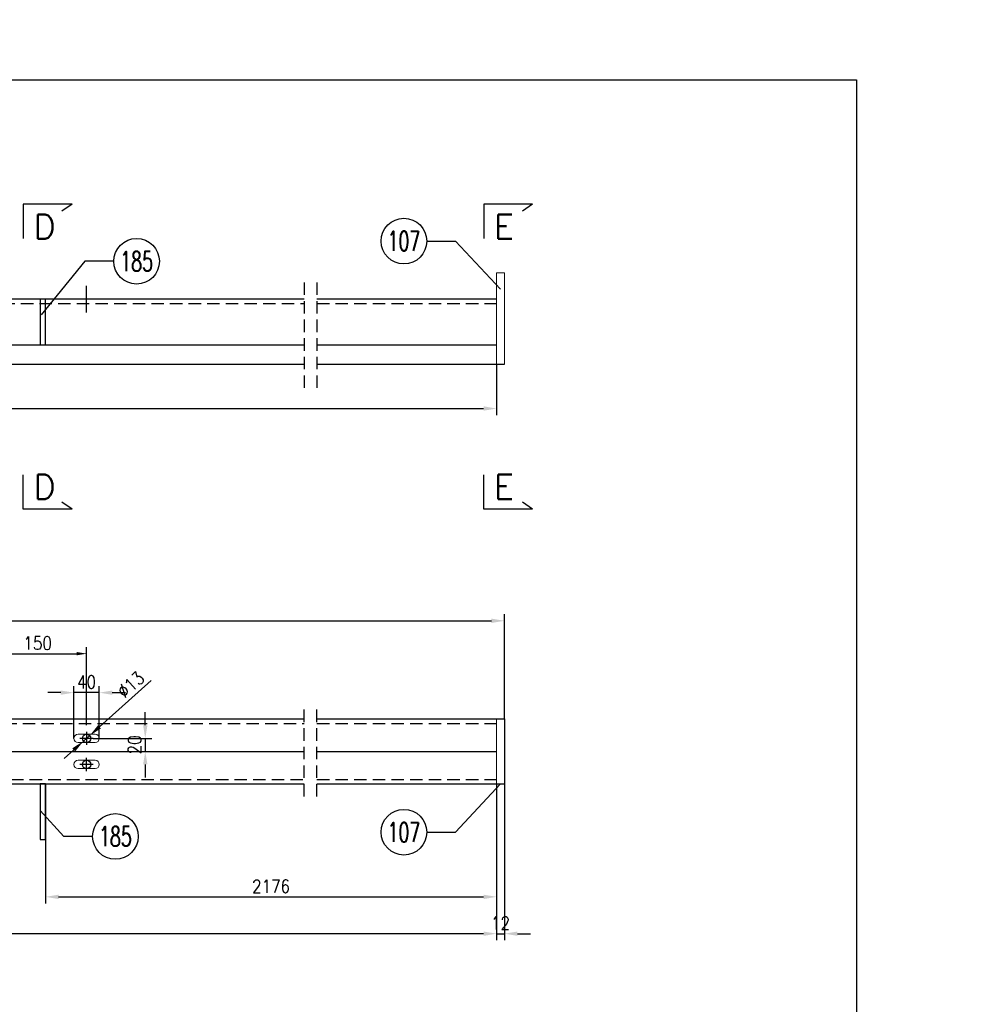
# Model space of a CAD drawing. Header units: millimetres. Extents: x -34919 to 306996, y -293018 to -145733.
# Tile 216 of 256: x 86925 to 88411, y -194601 to -193091. Entities that reach past the tile are written whole.
import ezdxf
from ezdxf.enums import TextEntityAlignment as Align

# ---------------------------------------------------------------- set-up
doc = ezdxf.new("R2010")
doc.units = ezdxf.units.MM
doc.header["$LTSCALE"] = 3
doc.linetypes.add('HIDDEN', pattern=[9.525, 6.35, -3.175])
for name, color, linetype in [('1_Słupy', 1, 'Continuous'), ('CIENKA', 4, 'Continuous'), ('PROFILE', 2, 'Continuous'), ('Prz', 5, 'Continuous'), ('slupki', 7, 'Continuous')]:
    doc.layers.add(name, color=color, linetype=linetype)
doc.layers.add('SIATKA', color=5, linetype='Continuous', lineweight=18)
doc.styles.add('NOVE3', font='romans.shx', dxfattribs={"width": 0.7})
doc.styles.add('R20', font='romans.shx', dxfattribs={"width": 0.85})
doc.styles.add('ROMANS', font='romans.shx')
doc.styles.add('WYMIARY', font='ROMANS.shx', dxfattribs={"width": 0.75, "oblique": 15})
doc.dimstyles.new('Skala 1_10', dxfattribs={"dimscale": 10, "dimtxt": 2, "dimasz": 2, "dimexe": 1, "dimexo": 0, "dimtad": 1, "dimdec": 0, "dimdsep": 46, "dimtxsty": 'R20', "dimcen": 0, "dimclrd": 4, "dimclre": 4, "dimclrt": 3, "dimadec": 0, "dimazin": 0, "dimtfac": 1, "dimtdec": 0, "dimtix": 1, "dimtmove": 0, "dimatfit": 2, "dimfxl": 1, "dimtolj": 1, "dimtzin": 0, "dimarcsym": 0})

# ---------------------------------------------------------------- blocks, each defined once
blk = doc.blocks.new('*D1324')
at = {"layer": 'Defpoints', "color": 0, "transparency": 16777216}
for p in [(87669, -194013.2), (87669, -194163.5, 0), (84727, -194263.5)]:
    blk.add_point(p, dxfattribs=at)
at = {"layer": 'SIATKA', "color": 4, "lineweight": -2, "transparency": 16777216}
for p, q in [((84727, -194263.5), (84727, -194003.2)), ((84747, -194013.2), (87649, -194013.2)), ((87669, -194163.5), (87669, -194003.2))]:
    blk.add_line(p, q, dxfattribs=at)
at = {"layer": 'SIATKA', "color": 4, "transparency": 16777216}
for points in [[(84747, -194009.8), (84747, -194016.5), (84727, -194013.2)], [(87649, -194009.8), (87649, -194016.5), (87669, -194013.2)]]:
    blk.add_solid(points, dxfattribs=at)
at = {"layer": 'SIATKA', "color": 3, "transparency": 16777216, "insert": (86198, -193996.9), "char_height": 20, "attachment_point": 5, "style": 'R20'}
blk.add_mtext('\\A1;4426', dxfattribs=at)
blk = doc.blocks.new('*D1326')
at = {"color": 4, "lineweight": -2, "transparency": 16777216}
for p, q in [((86878, -194173.3), (86878, -194053.6)), ((87028, -194173.3), (87028, -194053.6)), ((86893, -194063.6), (87013, -194063.6))]:
    blk.add_line(p, q, dxfattribs=at)
at = {"color": 4, "transparency": 16777216}
for points in [[(86893, -194061.1), (86893, -194066.1), (86878, -194063.6)], [(87013, -194061.1), (87013, -194066.1), (87028, -194063.6)]]:
    blk.add_solid(points, dxfattribs=at)
at = {"layer": 'Defpoints', "color": 0, "transparency": 16777216}
for p in [(87028, -194063.6), (86878, -194183.3, 0), (87028, -194183.3, 0)]:
    blk.add_point(p, dxfattribs=at)
at = {"color": 3, "transparency": 16777216, "insert": (86953, -194047.4), "char_height": 20, "attachment_point": 5, "style": 'R20'}
blk.add_mtext('\\A1;150', dxfattribs=at)
blk = doc.blocks.new('*D1328')
at = {"layer": 'Defpoints', "color": 0, "transparency": 16777216}
for p in [(87038.2, -194193.5, 0), (87078.5, -194213.5, 0), (87118, -194213.5)]:
    blk.add_point(p, dxfattribs=at)
at = {"layer": 'SIATKA', "color": 4, "lineweight": -2, "transparency": 16777216}
for p, q in [((87118, -194173.5), (87118, -194153.5)), ((87038.2, -194193.5), (87128, -194193.5)), ((87118, -194193.5), (87118, -194213.5)), ((87078.5, -194213.5), (87128, -194213.5)), ((87118, -194233.5), (87118, -194253.5))]:
    blk.add_line(p, q, dxfattribs=at)
at = {"layer": 'SIATKA', "color": 4, "transparency": 16777216}
for points in [[(87114.7, -194173.5), (87121.4, -194173.5), (87118, -194193.5)], [(87114.7, -194233.5), (87121.4, -194233.5), (87118, -194213.5)]]:
    blk.add_solid(points, dxfattribs=at)
at = {"layer": 'SIATKA', "color": 3, "lineweight": 0, "transparency": 16777216, "insert": (87101.8, -194203.5), "char_height": 20, "attachment_point": 5, "rotation": 90, "style": 'R20'}
blk.add_mtext('\\A1;20', dxfattribs=at)
blk = doc.blocks.new('*D1330')
at = {"layer": 'Defpoints', "color": 0, "transparency": 16777216}
for p in [(87032.9, -194189.1), (87023.2, -194197.8)]:
    blk.add_point(p, dxfattribs=at)
at = {"layer": 'SIATKA', "color": 4, "lineweight": -2, "transparency": 16777216}
for p, q in [((87047.8, -194175.8), (87127.1, -194104.8)), ((87023.2, -194197.8), (87032.9, -194189.1)), ((87008.3, -194211.1), (86993.4, -194224.5))]:
    blk.add_line(p, q, dxfattribs=at)
at = {"layer": 'SIATKA', "color": 4, "transparency": 16777216}
for points in [[(87045.6, -194173.3), (87050, -194178.3), (87032.9, -194189.1)], [(87006.1, -194208.7), (87010.5, -194213.6), (87023.2, -194197.8)]]:
    blk.add_solid(points, dxfattribs=at)
at = {"layer": 'SIATKA', "color": 3, "transparency": 16777216, "insert": (87095.7, -194111.1), "char_height": 20, "attachment_point": 5, "rotation": 41.8322, "style": 'R20'}
blk.add_mtext('\\A1;∅13', dxfattribs=at)
blk = doc.blocks.new('A$C1702099F')
at = {"color": 6}
for p, q in [((13, 6.5), (-13, 6.5)), ((13, -6.5), (-13, -6.5))]:
    blk.add_line(p, q, dxfattribs=at)
for centre, start, end in [((-13, 0), 90, 270), ((13, 0), 270, 90)]:
    blk.add_arc(centre, 6.5, start, end, dxfattribs=at)
blk = doc.blocks.new('*D1579')
at = {"layer": 'Defpoints', "color": 0, "transparency": 16777216}
for p in [(87008.5, -194123.4), (87008.5, -194193.5, 0), (87047.5, -194193.5, 0)]:
    blk.add_point(p, dxfattribs=at)
at = {"layer": 'SIATKA', "color": 4, "lineweight": -2, "transparency": 16777216}
for p, q in [((87008.5, -194193.5), (87008.5, -194113.4)), ((87047.5, -194193.5), (87047.5, -194113.4)), ((86988.5, -194123.4), (86968.5, -194123.4)), ((87047.5, -194123.4), (87008.5, -194123.4)), ((87067.5, -194123.4), (87087.5, -194123.4))]:
    blk.add_line(p, q, dxfattribs=at)
at = {"layer": 'SIATKA', "color": 4, "transparency": 16777216}
for points in [[(86988.5, -194120.1), (86988.5, -194126.7), (87008.5, -194123.4)], [(87067.5, -194120.1), (87067.5, -194126.7), (87047.5, -194123.4)]]:
    blk.add_solid(points, dxfattribs=at)
at = {"layer": 'SIATKA', "color": 3, "transparency": 16777216, "insert": (87028, -194107.1), "char_height": 20, "attachment_point": 5, "style": 'R20'}
blk.add_mtext('\\A1;40', dxfattribs=at)
blk = doc.blocks.new('*D1583')
at = {"layer": 'Defpoints', "color": 0, "transparency": 16777216}
for p in [(84727, -194263.5), (87657, -194263.5, 0), (84727, -194493.1)]:
    blk.add_point(p, dxfattribs=at)
at = {"layer": 'SIATKA', "color": 4, "lineweight": -2, "transparency": 16777216}
for p, q in [((84727, -194263.5), (84727, -194503.1)), ((87657, -194263.5), (87657, -194503.1)), ((87637, -194493.1), (84747, -194493.1))]:
    blk.add_line(p, q, dxfattribs=at)
at = {"layer": 'SIATKA', "color": 4, "transparency": 16777216}
for points in [[(84747, -194489.8), (84747, -194496.5), (84727, -194493.1)], [(87637, -194489.8), (87637, -194496.5), (87657, -194493.1)]]:
    blk.add_solid(points, dxfattribs=at)
at = {"layer": 'SIATKA', "color": 3, "transparency": 16777216, "insert": (86192, -194476.9), "char_height": 20, "attachment_point": 5, "style": 'R20'}
blk.add_mtext('\\A1;4414', dxfattribs=at)
blk = doc.blocks.new('*D1584')
at = {"layer": 'Defpoints', "color": 0, "transparency": 16777216}
for p in [(87669, -194163.5, 0), (87657, -194263.5, 0), (87669, -194493.1)]:
    blk.add_point(p, dxfattribs=at)
at = {"layer": 'SIATKA', "color": 4, "lineweight": -2, "transparency": 16777216}
for p, q in [((87669, -194163.5), (87669, -194503.1)), ((87657, -194263.5), (87657, -194503.1)), ((87637, -194493.1), (87617, -194493.1)), ((87657, -194493.1), (87669, -194493.1)), ((87689, -194493.1), (87709, -194493.1))]:
    blk.add_line(p, q, dxfattribs=at)
at = {"layer": 'SIATKA', "color": 4, "transparency": 16777216}
for points in [[(87637, -194489.8), (87637, -194496.5), (87657, -194493.1)], [(87689, -194489.8), (87689, -194496.5), (87669, -194493.1)]]:
    blk.add_solid(points, dxfattribs=at)
at = {"layer": 'SIATKA', "color": 3, "transparency": 16777216, "insert": (87663, -194476.9), "char_height": 20, "attachment_point": 5, "style": 'R20'}
blk.add_mtext('\\A1;12', dxfattribs=at)
blk = doc.blocks.new('*D1585')
at = {"layer": 'Defpoints', "color": 0, "transparency": 16777216}
for p in [(84741.4, -194263.5, 0), (84781.1, -194263.5, 0), (87362, -194263.5), (84692.9, -194323.1), (84802.1, -194360.7, 0)]:
    blk.add_point(p, dxfattribs=at)
at = {"layer": 'SIATKA', "color": 4, "lineweight": -2, "transparency": 16777216}
for p, q in [((84741.4, -194263.5), (84664.6, -194263.5)), ((84802.1, -194360.7), (84805.7, -194377.4))]:
    blk.add_line(p, q, dxfattribs=at)
blk.add_arc((84781.1, -194263.5), 106.5, 190.7717, 271.3805, dxfattribs=at)
at = {"layer": 'SIATKA', "color": 4, "transparency": 16777216}
for points in [[(84673.2, -194283.7), (84679.8, -194283.1), (84674.6, -194263.5)], [(84783.3, -194366.7), (84784.1, -194373.3), (84803.6, -194367.6)]]:
    blk.add_solid(points, dxfattribs=at)
at = {"layer": 'SIATKA', "color": 3, "transparency": 16777216, "insert": (84724.4, -194333.7), "char_height": 20, "attachment_point": 5, "rotation": 321.0761, "style": 'R20'}
blk.add_mtext('\\A1;102°', dxfattribs=at)
blk = doc.blocks.new('*D1379')
at = {"layer": 'Defpoints', "color": 0, "transparency": 16777216}
for p in [(86965, -194263.5), (87657, -194263.5), (87657, -194436.6)]:
    blk.add_point(p, dxfattribs=at)
at = {"layer": 'SIATKA', "color": 4, "lineweight": -2, "transparency": 16777216}
for p, q in [((86965, -194263.5), (86965, -194446.6)), ((87657, -194263.5), (87657, -194446.6)), ((86985, -194436.6), (87637, -194436.6))]:
    blk.add_line(p, q, dxfattribs=at)
at = {"layer": 'SIATKA', "color": 4, "transparency": 16777216}
for points in [[(86985, -194433.3), (86985, -194440), (86965, -194436.6)], [(87637, -194433.3), (87637, -194440), (87657, -194436.6)]]:
    blk.add_solid(points, dxfattribs=at)
at = {"layer": 'SIATKA', "color": 3, "transparency": 16777216, "insert": (87311, -194420.4), "char_height": 20, "attachment_point": 5, "style": 'R20'}
blk.add_mtext('\\A1;2176', dxfattribs=at)
blk = doc.blocks.new('*D1660')
at = {"layer": 'Defpoints', "color": 0, "transparency": 16777216}
for p in [(84727, -193619.6), (87657, -193619.6, 0), (87657, -193687.6)]:
    blk.add_point(p, dxfattribs=at)
at = {"layer": 'SIATKA', "color": 4, "lineweight": -2, "transparency": 16777216}
for p, q in [((84727, -193619.6), (84727, -193697.6)), ((87657, -193619.6), (87657, -193697.6)), ((84747, -193687.6), (87637, -193687.6))]:
    blk.add_line(p, q, dxfattribs=at)
at = {"layer": 'SIATKA', "color": 4, "transparency": 16777216}
for points in [[(84747, -193684.2), (84747, -193690.9), (84727, -193687.6)], [(87637, -193684.2), (87637, -193690.9), (87657, -193687.6)]]:
    blk.add_solid(points, dxfattribs=at)
at = {"layer": 'SIATKA', "color": 3, "transparency": 16777216, "insert": (86192, -193671.3), "char_height": 20, "attachment_point": 5, "style": 'R20'}
blk.add_mtext('\\A1;4414', dxfattribs=at)

msp = doc.modelspace()

# ---------------------------------------------------------------- linework, layer by layer
at = {"color": 1}
for p, q in [((87005.655, -193374.095, 0), (86930.837, -193374.095, 0)), ((86930.837, -193374.095, 0), (86930.837, -193426.771, 0)), ((87005.655, -193374.095, 0), (86990.054, -193384.893, 0)), ((87712.107, -193374.095, 0), (87637.289, -193374.095, 0)), ((87637.289, -193374.095, 0), (87637.289, -193426.771, 0)), ((87712.107, -193374.095, 0), (87696.507, -193384.893, 0)), ((86930.837, -193842.169, 0), (86930.837, -193789.493, 0)), ((87637.289, -193842.169, 0), (87637.289, -193789.493, 0)), ((87005.655, -193842.169, 0), (86990.054, -193831.37, 0)), ((87712.107, -193842.169, 0), (87696.507, -193831.37, 0)), ((87005.655, -193842.169, 0), (86930.837, -193842.169, 0)), ((87712.107, -193842.169, 0), (87637.289, -193842.169, 0))]:
    msp.add_line(p, q, dxfattribs=at)
at = {"color": 7}
msp.add_line((87028.044, -193540.014, 0), (87028.044, -193499.245, 0), dxfattribs=at)
for p, q in [((87038.236, -194193.467, 0), (87017.852, -194193.467, 0)), ((87028.044, -194183.275, 0), (87028.044, -194203.659, 0)), ((87028.044, -194243.659, 0), (87028.044, -194223.275, 0)), ((87038.236, -194233.467, 0), (87017.852, -194233.467, 0))]:
    msp.add_line(p, q)
at = {"color": 6, "elevation": 0}
for points in [[(86957.044, -193589.63), (86965.044, -193589.63), (86965.044, -193519.63), (86957.044, -193519.63)], [(86957.044, -194348.467), (86965.044, -194348.467), (86965.044, -194263.467), (86957.044, -194263.467)]]:
    msp.add_lwpolyline(points, close=True, dxfattribs=at)
at = {"color": 4}
for centre in [(87514.79, -193430.748, 0), (87104.728, -193461.729, 0), (87072.215, -194343.912, 0), (87514.79, -194337.426, 0)]:
    msp.add_circle(centre, 35, dxfattribs=at)
for centre in [(87028.044, -194193.467, 0), (87028.044, -194233.467, 0)]:
    msp.add_circle(centre, 6.5)
at = {"layer": 'CIENKA', "linetype": 'Continuous'}
for p, q in [((87549.79, -193430.748, 0), (87593.994, -193430.748, 0)), ((87069.728, -193461.729, 0), (87025.525, -193461.729, 0)), ((87037.215, -194343.912, 0), (86993.012, -194343.912, 0)), ((87549.79, -194337.426, 0), (87593.994, -194337.426, 0))]:
    msp.add_line(p, q, dxfattribs=at)
at = {"layer": 'CIENKA', "linetype": 'Continuous', "elevation": 0, "flags": 128}
for points in [[(87593.994, -193430.748), (87663.044, -193504.708)], [(87025.525, -193461.729), (86958.413, -193544.018)], [(87593.994, -194337.426), (87663.044, -194263.467)], [(86993.012, -194343.912), (86957.044, -194304.297)]]:
    msp.add_lwpolyline(points, dxfattribs=at)
at = {"layer": 'PROFILE', "color": 2, "linetype": 'Continuous'}
for p, q in [((87362.032, -193519.63, 0), (84727.044, -193519.63, 0)), ((87657.044, -193519.63, 0), (87381.338, -193519.63, 0)), ((84741.429, -193589.63, 0), (87362.032, -193589.63, 0)), ((87381.338, -193589.63, 0), (87657.044, -193589.63, 0)), ((84741.429, -193619.63, 0), (87362.032, -193619.63, 0)), ((87381.338, -193619.63, 0), (87669.044, -193619.63, 0)), ((84727.044, -194163.467), (87362.032, -194163.467, 0)), ((87381.338, -194163.467, 0), (87669.044, -194163.467, 0)), ((84741.429, -194263.467), (87362.032, -194263.467, 0)), ((87381.338, -194263.467, 0), (87669.044, -194263.467, 0))]:
    msp.add_line(p, q, dxfattribs=at)
at = {"layer": 'Prz', "elevation": 0}
msp.add_lwpolyline([(88209.285, -196083.303), (84109.285, -196083.303), (84109.285, -193183.303), (88209.285, -193183.303)], close=True, dxfattribs=at)
at = {"layer": 'SIATKA', "color": 6, "elevation": 0}
for points in [[(87657.044, -193619.63), (87669.044, -193619.63), (87669.044, -193479.63), (87657.044, -193479.63)], [(87657.044, -194163.467), (87669.044, -194163.467), (87669.044, -194263.467), (87657.044, -194263.467)]]:
    msp.add_lwpolyline(points, close=True, dxfattribs=at)
at = {"layer": 'slupki', "linetype": 'HIDDEN'}
for p, q in [((84730.044, -194170.467), (87362.032, -194170.467, 0)), ((87381.338, -194170.467, 0), (87657.044, -194170.467, 0)), ((84740.422, -194256.467), (87362.032, -194256.467, 0)), ((87381.338, -194256.467, 0), (87657.044, -194256.467, 0))]:
    msp.add_line(p, q, dxfattribs=at)
at = {"layer": 'slupki', "color": 3, "ltscale": 0.5}
for p, q in [((84727.044, -194213.467, 0), (87362.032, -194213.467, 0)), ((87381.338, -194213.467, 0), (87657.044, -194213.467, 0))]:
    msp.add_line(p, q, dxfattribs=at)
at = {"layer": 'slupki', "linetype": 'HIDDEN', "elevation": 0}
for points in [[(87362.032, -193494.089), (87362.032, -193659.27)], [(87362.032, -193494.089), (87362.032, -193659.27)], [(87362.032, -193494.089), (87362.032, -193659.27)], [(87381.338, -193494.089), (87381.338, -193659.27)], [(87381.338, -193494.089), (87381.338, -193659.27)], [(87381.338, -193494.089), (87381.338, -193659.27)], [(84727.044, -193526.63), (87362.032, -193526.63)], [(87381.338, -193526.63), (87657.044, -193526.63)], [(87362.032, -194282.787), (87362.032, -194147.606)], [(87362.032, -194282.787), (87362.032, -194147.606)], [(87362.032, -194282.787), (87362.032, -194147.606)], [(87381.338, -194282.787), (87381.338, -194147.606)], [(87381.338, -194282.787), (87381.338, -194147.606)], [(87381.338, -194282.787), (87381.338, -194147.606)]]:
    msp.add_lwpolyline(points, dxfattribs=at)

# ---------------------------------------------------------------- block references
at = {"layer": 'SIATKA', "color": 3, "xscale": -1, "rotation": 180}
for p in [(87028.044, -194193.467, 0), (87028.044, -194233.467, 0)]:
    msp.add_blockref('A$C1702099F', p, dxfattribs=at)

# ---------------------------------------------------------------- texts
at = {"color": 3, "style": 'WYMIARY', "width": 0.65}
for s, p in [('107', (87514.79, -193430.748, 0)), ('185', (87104.728, -193461.729, 0)), ('185', (87072.215, -194343.912, 0)), ('107', (87514.79, -194337.426, 0))]:
    msp.add_text(s, height=30, dxfattribs=at).set_placement(p, align=Align.MIDDLE)
at = {"color": 20, "insert": (33837.901, -182331.101), "char_height": 300, "width": 16331.01415, "attachment_point": 1, "style": 'NOVE3'}
msp.add_mtext('{\\C1;Wytyczne montażowe\\P\\H0.83333x;\\C3;Podczas montażu należy bezwzględnie przestrzegać dopuszczalnych tolerancji z uwagi na ścisłe dopasowanie elementów amortyzujących ugięcia dźwigarów przekrycia auli.\\P\\H1.2x;\\C1;\\PZabezpieczenia antykorozyjne.\\C256;\\P\\H0.83333x;\\C3;Wszystkie elementy stalowe konstrukcji należy poddać ocynkowaniu ogniowemu.\\PKonstrukcje przeznaczone do cynkowania ogniowego powinny odpowiadać następującym warunkom:\\P\\pl900;^I1. Spoiny powinny być wykonane metodą półautomatyczną w osłonie gazów ochronnych. Nie zaleca się spawania elektrodą otuloną, ze względu na złą jakość powłoki cynkowej na spoinach.\\P^I2. Powierzchnia konstrukcji powinna być wolna od: zawalcowań, zgorzelin, odprysków po spawaniu, ostrych krawędzi, zanieczyszczeń farbami, olejami, emulsjami oraz innymi materiałami stosowanymi przy trasowaniu, znakowaniu, spawaniu, wierceniu itp. W przypadku spawania elektrodą należy dokładnie usunąć otulinę spawalniczą w celu zminimalizowania wad powłoki. Po ocynkowaniu uwydatnią się wady jakości powierzchni stali np. zawalcowania, rysy traserskie, zeszlifowania, pory, odpryski spawalnicze, wadliwe spoiny.\\P^I3. Elementy konstrukcyjne powinny posiadać odpowiednie otwory technologiczne do odpowietrzenia, swobodnego przepływu cynku zewnątrz i wewnątrz elementu oraz do podwieszenia (mogą być przyspawane uchwyty z blachy z otworami).\\P^I4. W przypadku powierzchni spawanych na zakładkę, spoina powinna być szczelna ze wszystkich stron (spawana na około), a nakładki szczelnie przylegać do konstrukcji. Przekroje skrzynkowe oraz powierzchnie nakładające się mogą powodować uszkodzenie konstrukcji - pękanie spoin.\\P^I5. Każdy element konstrukcyjny powinien składać się z jednego gatunku stali.\\P^I6. Konstrukcje nie powinny posiadać małych szczelin lub wnęk. Spoiny powinny być szczelne i zamknięte wokół elementu, ponieważ w przeciwnym przypadku mogą po cynkowaniu wylewać się z nich resztki topnika i kwasu pogarszając jakość powłoki (tzw. "krwawe wycieki").\\P^I7. Naddatek wymiarowy dla otworów pod śruby powinien wynosić 1 - 2 mm.\\PTermiczne oddziaływanie kąpieli cynkowej uwalnia w elementach naprężenia wewnętrzne, co może powodować odkształcenia. Szczególnie uwidacznia się to w elementach spawanych. Dotyczy to także dwuteowników spawanych, których odkształcenia po cynkowaniu mogą przekroczyć dopuszczalne normy, oraz nie usztywnionych arkuszy blach i otwartych kształtowników giętych.\\P\\C256;\\P\\pl0;\\H1.2x;\\C1;Malowanie konstrukcji.\\P\\H0.83333x;\\C3;Wszystkie elementy stalowe konstrukcji należy pomalować proszkowo na kolor RAL 9011}', dxfattribs=at)
at = {"layer": '1_Słupy', "color": 1, "style": 'ROMANS'}
for s, p in [('D', (86946.641, -193427.3, 0)), ('E', (87653.094, -193427.3, 0)), ('D', (86946.641, -193826.463, 0)), ('E', (87653.094, -193826.463, 0))]:
    msp.add_text(s, height=37.5, dxfattribs=at).set_placement(p)

# ---------------------------------------------------------------- dimensions: what is measured, and where the dimension line sits
at = {"color": 3}
dim = msp.add_linear_dim(base=(87028.044, -194063.61, 0), p1=(86878.044, -194183.275, 0), p2=(87028.044, -194183.275, 0), dimstyle='Skala 1_10', override={"dimasz": 1.5, "dimexo": 1, "dimtmove": 2, "dimatfit": 0}, dxfattribs=at)
dim.commit()
dim.dimension.update_dxf_attribs({"geometry": '*D1326', "text_midpoint": (86953.044, -194047.36, 0)})
at = {"layer": 'SIATKA', "color": 3}
for base, p1, p2, text, picture, middle in [((87657.044, -193687.579, 0), (84727.044, -193619.63, 0), (87657.044, -193619.63, 0), '4414', '*D1660', (86192.044, -193671.329, 0)), ((87008.544, -194123.392, 0), (87047.544, -194193.467, 0), (87008.544, -194193.467, 0), '40', '*D1579', (87028.044, -194107.142, 0)), ((84727.044, -194493.144, 0), (87657.044, -194263.467, 0), (84727.044, -194263.467, 0), '4414', '*D1583', (86192.044, -194476.894, 0)), ((87657.044, -194436.643, 0), (86965.044, -194263.467, 0), (87657.044, -194263.467, 0), '2176', '*D1379', (87311.044, -194420.393, 0))]:
    dim = msp.add_linear_dim(base=base, p1=p1, p2=p2, text=text, dimstyle='Skala 1_10', dxfattribs=at)
    dim.commit()
    dim.dimension.update_dxf_attribs({"geometry": picture, "text_midpoint": middle})
at = {"layer": 'SIATKA', "color": 42}
dim = msp.add_linear_dim(base=(87669.044, -194013.162, 0), p1=(84727.044, -194263.467, 0), p2=(87669.044, -194163.467, 0), text='4426', dimstyle='Skala 1_10', dxfattribs=at)
dim.commit()
dim.dimension.update_dxf_attribs({"geometry": '*D1324', "text_midpoint": (86198.044, -193996.912, 0)})
at = {"layer": 'SIATKA', "color": 3}
dim = msp.add_diameter_dim_2p(p1=(87023.201, -194197.802, 0), p2=(87032.887, -194189.132, 0), dimstyle='Skala 1_10', dxfattribs=at)
dim.commit()
dim.dimension.update_dxf_attribs({"geometry": '*D1330', "text_midpoint": (87106.504, -194123.236, 0), "dimtype": 163})
at = {"layer": 'SIATKA', "color": 3, "lineweight": 0}
dim = msp.add_linear_dim(base=(87118.023, -194213.467, 0), p1=(87038.236, -194193.467, 0), p2=(87078.513, -194213.467, 0), angle=270, dimstyle='Skala 1_10', dxfattribs=at)
dim.commit()
dim.dimension.update_dxf_attribs({"geometry": '*D1328', "text_midpoint": (87101.773, -194203.467, 0)})
at = {"layer": 'SIATKA', "color": 3}
dim = msp.add_linear_dim(base=(87669.044, -194493.144, 0), p1=(87657.044, -194263.467, 0), p2=(87669.044, -194163.467, 0), dimstyle='Skala 1_10', override={"dimtmove": 1}, dxfattribs=at)
dim.commit()
dim.dimension.update_dxf_attribs({"geometry": '*D1584', "text_midpoint": (87663.044, -194476.894, 0)})
dim = msp.add_angular_dim_2l(base=(84692.873, -194323.121), line1=((84741.429, -194263.467), (87362.032, -194263.467, 0)), line2=((84781.145, -194263.467), (84802.088, -194360.726)), dimstyle='Skala 1_10', dxfattribs=at)
dim.commit()
dim.dimension.update_dxf_attribs({"geometry": '*D1585', "text_midpoint": (84724.418, -194333.71, 0)})

doc.saveas('drawing.dxf')
